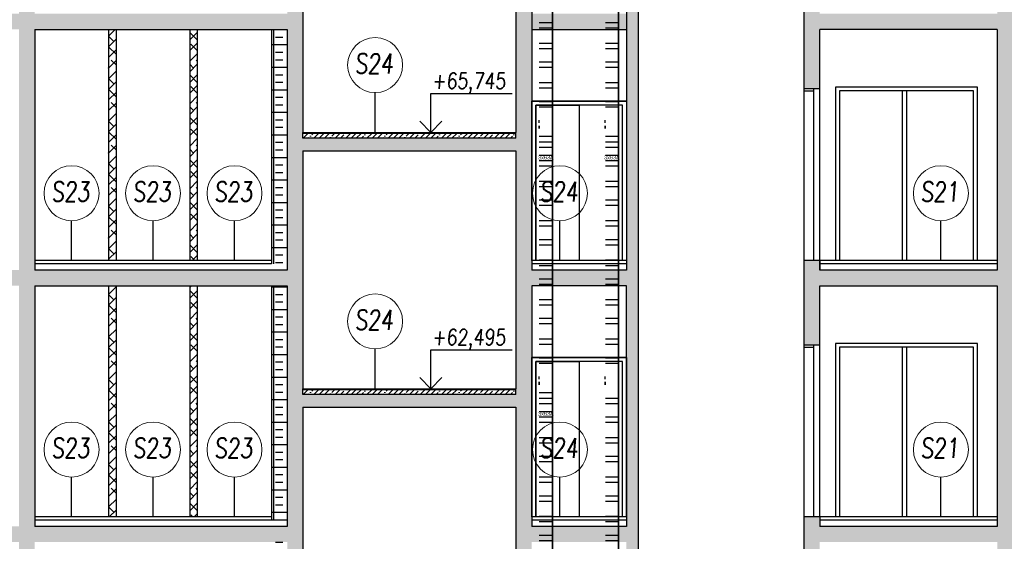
# Model space of a CAD drawing. Header units: millimetres. Extents: x 171 to 266814, y 44 to 350448.
# Tile 102 of 105: x 243684 to 256163, y 335910 to 342524. Entities that reach past the tile are written whole.
import ezdxf

# ---------------------------------------------------------------- set-up
doc = ezdxf.new("R2010")
doc.units = ezdxf.units.MM
doc.header["$LTSCALE"] = 100
for name, color, linetype in [('KOTY', 7, 'Continuous'), ('KOTY 50', 7, 'Continuous'), ('LEGENDA', 7, 'Continuous'), ('NOVÁ TENKÁ', 240, 'Continuous'), ('NOVÁ TLUSTÁ', 240, 'Continuous'), ('Přípojnice', 202, 'Continuous'), ('SRAFA', 9, 'Continuous'), ('ŽB NOVÝ', 240, 'Continuous')]:
    doc.layers.add(name, color=color, linetype=linetype)
doc.layers.add('SRAFA ŽB', color=254, linetype='Continuous', lineweight=35)
doc.layers.add('SRAFY', color=7, linetype='Continuous', lineweight=13)
doc.styles.add('arial', font='arial.ttf', dxfattribs={"width": 0.8, "height": 1})
doc.styles.add('CS-ROMANS', font='romans.shx', dxfattribs={"width": 0.75, "oblique": 5})
doc.styles.get("Standard").update_dxf_attribs({"font": 'arial.ttf'})

msp = doc.modelspace()

# ---------------------------------------------------------------- hatches: boundary and pattern name
at = {"layer": 'SRAFA'}
h = msp.add_hatch(dxfattribs=at)
h.set_pattern_fill('INSUL', color=253, scale=30)
h.set_pattern_definition([(0, (180034.96, 260200), (0, 285.75), []), (0, (180034.96, 260295.26), (0, 285.75), [95.25, -95.25]), (0, (180034.96, 260390.5), (0, 285.75), [95.25, -95.25])])
h.paths.add_polyline_path([(247074.253, 344659.625), (246899.253, 344659.625), (246899.253, 344644.625), (247074.253, 344644.625)])
h.paths.add_polyline_path([(247074.253, 344759.625), (246899.253, 344759.625), (246899.253, 344659.625), (247074.253, 344659.625)])
h.paths.add_polyline_path([(246899.253, 344759.625), (246874.253, 344759.625), (246874.253, 344659.625), (246899.253, 344659.625)])
h.paths.add_polyline_path([(246899.253, 344659.625), (246874.253, 344659.625), (246874.253, 344644.625), (246899.253, 344644.625)])
h.paths.add_polyline_path([(247074.253, 342399.652), (246899.253, 342399.652)])
h.paths.add_polyline_path([(246899.253, 342679.625), (247074.253, 342679.625), (247074.253, 344644.625), (246899.253, 344644.625)])
h.paths.add_polyline_path([(246899.253, 342399.652), (246874.253, 342399.652)])
h.paths.add_polyline_path([(246874.253, 342679.625), (246899.253, 342679.625), (246899.253, 344644.625), (246874.253, 344644.625)])
h.paths.add_polyline_path([(247074.253, 345509.625), (246899.253, 345509.625), (246899.253, 344759.625), (247074.253, 344759.625)])
h.paths.add_polyline_path([(246899.253, 345509.625), (246874.253, 345509.625), (246874.253, 344759.625), (246899.253, 344759.625)])
h = msp.add_hatch(dxfattribs=at)
h.set_pattern_fill('ANSI38', color=253, scale=30)
h.set_pattern_definition([(45, (280034.96, 273952.51), (-67.35192, 67.35192), []), (135, (280034.96, 273952.51), (-202.05576, 67.35192), [238.125, -142.875])])
h.paths.add_polyline_path([(245839.253, 339469.625), (245939.253, 339469.625), (245939.253, 342399.652), (245839.253, 342399.652)])
h.paths.add_polyline_path([(244809.253, 339469.625), (244909.253, 339469.625), (244909.253, 342399.652), (244809.253, 342399.652)])
h = msp.add_hatch(dxfattribs=at)
h.set_pattern_fill('INSUL', color=253, scale=30)
h.set_pattern_definition([(0, (180059.96, 257625), (0, 285.75), []), (0, (180059.96, 257720.26), (0, 285.75), [95.25, -95.25]), (0, (180059.96, 257815.5), (0, 285.75), [95.25, -95.25])])
h.paths.add_polyline_path([(247074.254, 342069.625), (246924.254, 342069.625), (246924.254, 339429.625), (247074.254, 339429.625)])
h.paths.add_polyline_path([(247074.254, 342084.625), (246924.254, 342084.625), (246924.254, 342069.625), (247074.254, 342069.625)])
h.paths.add_polyline_path([(247074.254, 342184.625), (246924.254, 342184.625), (246924.254, 342084.625), (247074.254, 342084.625)])
h.paths.add_polyline_path([(246924.254, 342184.625), (246899.254, 342184.625), (246899.254, 342084.625), (246924.254, 342084.625)])
h.paths.add_polyline_path([(246924.254, 342084.625), (246899.254, 342084.625), (246899.254, 342069.625), (246924.254, 342069.625)])
h.paths.add_polyline_path([(246924.254, 342069.625), (246874.253, 342069.625), (246874.253, 339429.625), (246899.254, 339429.625), (246924.254, 339429.625)])
h.paths.add_polyline_path([(247074.254, 342399.652), (246924.254, 342399.652), (246924.254, 342184.625), (247074.254, 342184.625)])
h.paths.add_polyline_path([(246924.254, 342399.652), (246874.253, 342399.652), (246874.253, 342184.625), (246924.254, 342184.625)])
h = msp.add_hatch(dxfattribs=at)
h.set_pattern_fill('ANSI38', color=253, scale=30)
h.set_pattern_definition([(45, (280034.96, 267445.01), (-67.35192, 67.35192), []), (135, (280034.96, 267445.01), (-202.05576, 67.35192), [238.125, -142.875])])
h.paths.add_polyline_path([(244809.253, 336219.625), (244909.253, 336219.625), (244909.253, 339149.652), (244809.253, 339149.652)])
h.paths.add_polyline_path([(245839.253, 336219.625), (245939.253, 336219.625), (245939.253, 339149.652), (245839.253, 339149.652)])
h = msp.add_hatch(dxfattribs=at)
h.set_pattern_fill('INSUL', color=253, scale=30)
h.set_pattern_definition([(0, (180059.96, 251125), (0, 285.75), []), (0, (180059.96, 251220.26), (0, 285.75), [95.25, -95.25]), (0, (180059.96, 251315.5), (0, 285.75), [95.25, -95.25])])
h.paths.add_polyline_path([(247074.254, 335569.625), (246924.254, 335569.625), (246924.254, 332954.625), (247074.254, 332954.625)])
h.paths.add_polyline_path([(247074.254, 335584.625), (246924.254, 335584.625), (246924.254, 335569.625), (247074.254, 335569.625)])
h.paths.add_polyline_path([(247074.254, 335684.625), (246924.254, 335684.625), (246924.254, 335584.625), (247074.254, 335584.625)])
h.paths.add_polyline_path([(246924.254, 335684.625), (246899.254, 335684.625), (246899.254, 335584.625), (246924.254, 335584.625)])
h.paths.add_polyline_path([(246924.254, 335584.625), (246899.254, 335584.625), (246899.254, 335569.625), (246924.254, 335569.625)])
h.paths.add_polyline_path([(246924.254, 335569.625), (246874.253, 335569.625), (246874.253, 332969.625), (246899.254, 332954.625), (246924.254, 332954.625)])
h.paths.add_polyline_path([(247074.254, 335899.652), (246924.254, 335899.652), (246924.254, 335684.625), (247074.254, 335684.625)])
h.paths.add_polyline_path([(246924.254, 336179.625), (247074.254, 336179.625), (247074.254, 339149.652), (246924.254, 339149.652)])
h.paths.add_polyline_path([(246874.253, 336179.625), (246924.254, 336179.625), (246924.254, 339149.652), (246874.253, 339149.652)])
h.paths.add_polyline_path([(246924.254, 335899.652), (246874.253, 335899.652), (246874.253, 335684.625), (246924.254, 335684.625)])
at = {"layer": 'SRAFA ŽB'}
h = msp.add_hatch(color=253, dxfattribs=at)
h.dxf.hatch_style = 1
h.paths.add_polyline_path([(250174.253, 346369.795), (251374.253, 346369.795), (251374.253, 346589.795), (253623.309, 346589.795), (253624.253, 344899.625), (253824.253, 344899.625), (253824.253, 345509.625), (256074.253, 345509.625), (256074.253, 342044.625), (256074.253, 339469.625), (256074.253, 339349.625), (253824.253, 339349.625), (253824.253, 339469.625), (253624.253, 339469.625), (253624.253, 338399.625), (253824.253, 338399.625), (253824.253, 339149.652), (256074.253, 339149.652), (256074.253, 336219.625), (256074.253, 336099.625), (253824.253, 336099.625), (253824.253, 336219.625), (253624.253, 336219.625), (253624.253, 335149.625), (253824.253, 335149.625), (253824.253, 335899.652), (256074.253, 335899.652), (256074.253, 332969.625), (256074.253, 332894.625), (256274.253, 332894.625), (256274.253, 332969.625), (256274.253, 335899.652), (262822.365, 335899.652), (262822.365, 336099.625), (256274.253, 336099.625), (256274.253, 336219.625), (256274.253, 339149.652), (262822.365, 339149.652), (262822.365, 339349.652), (256274.253, 339349.652), (256274.253, 339469.625), (256274.253, 343069.625), (256274.253, 346369.795), (262824.253, 346369.795), (262822.365, 346589.795), (262622.365, 346589.795), (262624.253, 346589.795), (256273.309, 346589.795), (256273.309, 347109.795), (256073.309, 347109.795), (256072.837, 345709.625), (253823.781, 345709.625), (253824.253, 347399.625), (251524.253, 347399.625), (251524.253, 347219.625), (253623.309, 347219.625), (253623.309, 346589.795), (247273.309, 346589.795), (247273.316, 347009.795), (247074.26, 347009.795), (247074.253, 345709.625), (243874.253, 345709.795), (243874.253, 347109.795), (243674.253, 347109.795), (243674.253, 346589.795), (237124.253, 346589.795), (237124.253, 346369.795), (243674.253, 346369.795), (243674.253, 342599.652), (237124.253, 342599.652), (237124.253, 342399.652), (241776.753, 342399.652), (241851.753, 342399.652), (243674.253, 342399.625), (243674.253, 339469.625), (243674.253, 339349.625), (237124.253, 339349.625), (237124.253, 339309.625), (237124.253, 339149.652), (241776.753, 339149.652), (241851.753, 339149.652), (243674.253, 339149.652), (243674.253, 332969.625), (243674.253, 332894.625), (243874.253, 332894.625), (243874.253, 332969.625), (243874.253, 339149.652), (244809.253, 339149.652), (244909.253, 339149.652), (245839.253, 339149.652), (245939.253, 339149.652), (247074.253, 339149.652), (247074.253, 332954.625), (247074.253, 332894.625), (247274.253, 332894.625), (247274.253, 334359.625), (249974.253, 334359.625), (249974.253, 332969.625), (249974.253, 332894.625), (250174.253, 332894.625), (250174.253, 332969.625), (250174.253, 335899.625), (251374.253, 335899.625), (251374.253, 332969.625), (251374.253, 332894.625), (251524.253, 332894.625), (251524.253, 347399.632), (251374.253, 347399.618), (251374.253, 342044.625), (251374.253, 339469.625), (251374.253, 339349.652), (250174.253, 339349.652), (250174.253, 339469.625), (250174.253, 342359.625)])
h.paths.add_polyline_path([(243874.253, 342399.652), (244809.253, 342399.652), (244909.253, 342399.652), (245839.253, 342399.652), (245939.253, 342399.652), (247074.253, 342399.652), (247074.253, 342599.625), (243874.253, 342599.625), (243874.253, 345509.625), (247074.253, 345509.625), (247074.253, 342029.625), (247074.253, 339454.625), (247074.253, 339349.625), (243874.253, 339349.625), (243874.253, 339469.625)], flags=16)
h.paths.add_polyline_path([(244909.253, 339454.625), (244909.253, 339469.625), (244909.253, 342319.625), (245839.253, 342319.625), (245839.253, 339469.625), (245839.253, 339454.625), (245939.253, 339454.625), (245939.253, 339469.625), (245939.253, 342319.625), (246874.253, 342319.625), (246874.253, 339469.625), (246874.253, 339454.625)], flags=0)
h.paths.add_polyline_path([(246874.253, 344644.625), (243874.253, 344644.625), (243874.253, 344659.625), (246874.253, 344659.625)], flags=0)
h.paths.add_polyline_path([(247274.253, 346369.795), (249974.253, 346369.795), (249974.253, 341094.625), (249974.253, 341019.652), (247274.253, 341019.652), (247274.253, 341094.652)], flags=16)
h.paths.add_polyline_path([(247274.253, 340859.652), (249974.253, 340859.652), (249974.253, 337844.652), (249974.253, 337769.652), (247274.253, 337769.652), (247274.253, 337844.652)], flags=16)
h.paths.add_polyline_path([(247274.253, 344644.625), (247274.253, 344659.625), (249974.253, 344659.625), (249974.253, 344644.625)], flags=0)
h.paths.add_polyline_path([(247274.253, 337609.652), (249974.253, 337609.652), (249974.253, 334594.625), (249974.253, 334519.625), (247274.253, 334519.625), (247274.253, 334594.625)], flags=16)
h.paths.add_polyline_path([(250174.253, 339149.625), (251374.253, 339149.625), (251374.253, 336219.625), (251374.253, 336099.652), (250174.253, 336099.652), (250174.253, 336219.625)], flags=16)
h.paths.add_polyline_path([(250174.253, 338239.625), (251374.253, 338239.625), (251374.253, 336219.625), (250174.253, 336219.625)], flags=0)
h.paths.add_polyline_path([(243674.253, 336099.652), (237124.253, 336099.652), (237124.253, 335899.652), (241776.753, 335899.652), (241851.753, 335899.652), (243674.253, 335899.652)], flags=17)
h.paths.add_polyline_path([(247074.253, 336099.625), (243874.253, 336099.625), (243874.253, 336059.625), (243874.253, 335899.652), (247074.253, 335899.652)], flags=17)
h.paths.add_polyline_path([(256074.253, 342599.625), (253824.253, 342599.625), (253824.253, 342719.625), (253624.253, 342719.625), (253624.253, 341649.625), (253824.253, 341649.625), (253824.253, 342399.625), (256074.253, 342399.625)], flags=17)
h.paths.add_polyline_path([(262822.365, 342599.625), (256274.253, 342599.625), (256274.253, 342559.625), (256274.253, 342399.666), (262822.365, 342399.639)], flags=17)
h = msp.add_hatch(color=253, dxfattribs=at)
h.dxf.hatch_style = 1
h.paths.add_polyline_path([(251374.253, 342599.652), (250174.253, 342599.652), (250174.253, 342399.625), (251374.253, 342399.625)])
at = {"layer": 'SRAFY'}
h = msp.add_hatch(dxfattribs=at)
h.set_pattern_fill('ANSI35', color=253, scale=15)
h.set_pattern_definition([(45, (180034.96, 261250.03), (-67.35192, 67.35192), []), (45, (180102.31, 261250.03), (-67.35192, 67.35192), [119.0625, -23.8125, 0, -23.8125])])
h.paths.add_polyline_path([(249974.253, 341079.652), (247274.253, 341079.652), (247274.253, 341019.652), (249974.253, 341019.652)])
h = msp.add_hatch(dxfattribs=at)
h.set_pattern_fill('ANSI35', color=253, scale=15)
h.set_pattern_definition([(45, (180034.96, 258000.03), (-67.35192, 67.35192), []), (45, (180102.31, 258000.03), (-67.35192, 67.35192), [119.0625, -23.8125, 0, -23.8125])])
h.paths.add_polyline_path([(249974.253, 337829.652), (247274.253, 337829.652), (247274.253, 337769.652), (249974.253, 337769.652)])

# ---------------------------------------------------------------- linework, layer by layer
at = {"layer": 'KOTY', "color": 253}
for p, q in [((248895.058, 341094.652), (248895.058, 341587.889)), ((248895.058, 341587.889), (249925.815, 341587.889)), ((248895.058, 341094.652), (248753.636, 341236.074)), ((248895.058, 341094.652), (249036.479, 341236.074)), ((248895.058, 337844.652), (248895.058, 338337.889)), ((248895.058, 338337.889), (249925.815, 338337.889)), ((248895.058, 337844.652), (248753.636, 337986.074)), ((248895.058, 337844.652), (249036.479, 337986.074))]:
    msp.add_line(p, q, dxfattribs=at)
at = {"layer": 'KOTY 50', "color": 253}
for p, q in [((248189.234, 341094.652), (248189.234, 341599.662)), ((244341.753, 339469.625), (244341.753, 339974.635)), ((245374.253, 339469.625), (245374.253, 339974.635)), ((246406.753, 339469.625), (246406.753, 339974.635)), ((250531.546, 339469.625), (250531.546, 339974.635)), ((255358.963, 339469.625), (255358.963, 339974.635)), ((248189.234, 337844.652), (248189.234, 338349.662)), ((244341.753, 336219.625), (244341.753, 336724.635)), ((245374.253, 336219.625), (245374.253, 336724.635)), ((246406.753, 336219.625), (246406.753, 336724.635)), ((250531.546, 336219.625), (250531.546, 336724.635)), ((255358.963, 336219.625), (255358.963, 336724.635))]:
    msp.add_line(p, q, dxfattribs=at)
at = {"layer": 'KOTY 50', "color": 253, "lineweight": 13, "ltscale": 5}
for centre in [(248189.234, 341948.172), (244341.753, 340323.145), (245374.253, 340323.145), (246406.753, 340323.145), (250531.546, 340323.145), (255358.963, 340323.145), (248189.234, 338698.172), (244341.753, 337073.145), (245374.253, 337073.145), (246406.753, 337073.145), (250531.546, 337073.145), (255358.963, 337073.145)]:
    msp.add_circle(centre, 348.51, dxfattribs=at)
at = {"layer": 'NOVÁ TENKÁ', "color": 253}
for p, q in [((244809.253, 342399.652), (244909.253, 342399.652)), ((245839.253, 342399.652), (245939.253, 342399.652)), ((253624.253, 341669.625), (253624.253, 341619.625)), ((253624.253, 341669.625), (253624.253, 339469.625)), ((253624.253, 341619.625), (253749.253, 341619.625)), ((253749.253, 341619.625), (253749.253, 341649.625)), ((253749.253, 339469.625), (253749.253, 341649.625)), ((253824.253, 339469.625), (253824.253, 341669.625)), ((255824.253, 341669.625), (254024.253, 341669.625)), ((254024.253, 341669.625), (254024.253, 339469.625)), ((255774.253, 341619.625), (254074.253, 341619.625)), ((254074.253, 341619.625), (254074.253, 339469.625)), ((254874.253, 339469.625), (254874.253, 341619.625)), ((254924.253, 341619.625), (254924.253, 339469.625)), ((255774.253, 339469.625), (255774.253, 341619.625)), ((255824.253, 339469.625), (255824.253, 341669.625)), ((251374.253, 341489.625), (250174.253, 341489.625)), ((250224.253, 341439.625), (250774.253, 341439.625)), ((250224.253, 339469.625), (250224.253, 341439.625)), ((251324.253, 341439.625), (250224.253, 341439.625)), ((250224.253, 341439.625), (250224.253, 339469.625)), ((250774.253, 341439.625), (250774.253, 339469.625)), ((250774.253, 341439.625), (250774.253, 339469.625)), ((251324.253, 341439.625), (250774.253, 341439.625)), ((250774.253, 341439.625), (250774.253, 339469.625)), ((251324.253, 339469.625), (251324.253, 341439.625)), ((251324.253, 339469.625), (251324.253, 341439.625)), ((247274.253, 341019.652), (247274.253, 341094.652)), ((249974.253, 341079.652), (247274.253, 341079.652)), ((249974.253, 341019.652), (249974.253, 341094.652)), ((249974.253, 341019.652), (247274.253, 341019.652)), ((243874.253, 339469.625), (243874.253, 339349.625)), ((246874.253, 339469.625), (246874.253, 339429.625)), ((247074.253, 339454.625), (247074.253, 339349.625)), ((250174.253, 339469.625), (250174.253, 339349.652)), ((251374.253, 339469.625), (251374.253, 339349.625)), ((253624.253, 339469.625), (253624.253, 338419.625)), ((253824.253, 339469.625), (253824.253, 339349.652)), ((253824.253, 339349.652), (253824.253, 339469.625)), ((256074.253, 339469.625), (256074.253, 339349.625)), ((256074.253, 339349.625), (253824.253, 339349.625)), ((244809.253, 339149.652), (244909.253, 339149.652)), ((245839.253, 339149.652), (245939.253, 339149.652)), ((253824.253, 338419.625), (253824.253, 339149.652)), ((253624.253, 338419.625), (253624.253, 338369.625)), ((253624.253, 338419.625), (253624.253, 336219.625)), ((253624.253, 338369.625), (253749.253, 338369.625)), ((253749.253, 338369.625), (253749.253, 338399.625)), ((253749.253, 336219.625), (253749.253, 338399.625)), ((253824.253, 336219.625), (253824.253, 338419.625)), ((255824.253, 338419.625), (254024.253, 338419.625)), ((254024.253, 338419.625), (254024.253, 336219.625)), ((255774.253, 338369.625), (254074.253, 338369.625)), ((254074.253, 338369.625), (254074.253, 336219.625)), ((254874.253, 336219.625), (254874.253, 338369.625)), ((254924.253, 338369.625), (254924.253, 336219.625)), ((255774.253, 336219.625), (255774.253, 338369.625)), ((255824.253, 336219.625), (255824.253, 338419.625)), ((251374.253, 338239.625), (250174.253, 338239.625)), ((250224.253, 338189.625), (250774.253, 338189.625)), ((250224.253, 336219.625), (250224.253, 338189.625)), ((251324.253, 338189.625), (250224.253, 338189.625)), ((250224.253, 338189.625), (250224.253, 336219.625)), ((250774.253, 338189.625), (250774.253, 336219.625)), ((250774.253, 338189.625), (250774.253, 336219.625)), ((251324.253, 338189.625), (250774.253, 338189.625)), ((250774.253, 338189.625), (250774.253, 336219.625)), ((251324.253, 336219.625), (251324.253, 338189.625)), ((251324.253, 336219.625), (251324.253, 338189.625)), ((247274.253, 337769.652), (247274.253, 337844.652)), ((249974.253, 337829.652), (247274.253, 337829.652)), ((249974.253, 337769.652), (249974.253, 337844.652)), ((249974.253, 337769.652), (247274.253, 337769.652)), ((250174.253, 336219.625), (250174.253, 336099.625)), ((251374.253, 336219.625), (251374.253, 336099.625)), ((253824.253, 336219.625), (253824.253, 336099.625)), ((256074.253, 336219.625), (256074.253, 336099.625)), ((247074.253, 336099.625), (243874.253, 336099.625)), ((256074.253, 336099.625), (253824.253, 336099.625))]:
    msp.add_line(p, q, dxfattribs=at)
for points in [[(250174.253, 341489.625), (251374.253, 341489.625), (251374.253, 339469.625), (250174.253, 339469.625)], [(250174.253, 338239.625), (251374.253, 338239.625), (251374.253, 336219.625), (250174.253, 336219.625)]]:
    msp.add_lwpolyline(points, close=True, dxfattribs=at)
for points in [[(247074.253, 339349.625), (243874.253, 339349.625)], [(251374.253, 339349.652), (250174.253, 339349.652)], [(247074.253, 336099.625), (243874.253, 336099.625)], [(251374.253, 336099.652), (250174.253, 336099.652)]]:
    msp.add_lwpolyline(points, dxfattribs=at)
at = {"layer": 'NOVÁ TLUSTÁ', "color": 253}
for p, q in [((244809.253, 342399.652), (244809.253, 339469.625)), ((244909.253, 339469.625), (244909.253, 342399.652)), ((245839.253, 342399.652), (245839.253, 339469.625)), ((245939.253, 339469.625), (245939.253, 342399.652)), ((246874.253, 342399.652), (246874.253, 339469.625)), ((246899.253, 342399.652), (246899.253, 339429.625)), ((246899.253, 342399.652), (246899.253, 342029.625)), ((247274.253, 341094.652), (249974.253, 341094.652)), ((247274.253, 340859.652), (249974.253, 340859.652)), ((246874.253, 339469.625), (243874.253, 339469.625)), ((251374.253, 339469.625), (250174.253, 339469.625)), ((256074.253, 339469.625), (253624.253, 339469.625)), ((246874.253, 339429.625), (243874.253, 339429.625)), ((251374.253, 339429.625), (250174.253, 339429.625)), ((256074.253, 339429.625), (253824.253, 339429.625)), ((244809.253, 339149.652), (244809.253, 336219.625)), ((244909.253, 336219.625), (244909.253, 339149.652)), ((245839.253, 339149.652), (245839.253, 336219.625)), ((245939.253, 336219.625), (245939.253, 339149.652)), ((246874.253, 339149.652), (246874.253, 336179.625)), ((246899.253, 339149.652), (246899.253, 336179.625)), ((247274.253, 337844.652), (249974.253, 337844.652)), ((247274.253, 337609.652), (249974.253, 337609.652)), ((246874.253, 336219.625), (243874.253, 336219.625)), ((251374.253, 336219.625), (250174.253, 336219.625)), ((256074.253, 336219.625), (253624.253, 336219.625)), ((247074.253, 336179.625), (243874.253, 336179.625)), ((251374.253, 336179.625), (250174.253, 336179.625)), ((256074.253, 336179.625), (253824.253, 336179.625))]:
    msp.add_line(p, q, dxfattribs=at)
at = {"layer": 'Přípojnice'}
for p, q in [((250270.105, 342487.951, 32.182), (250437.105, 342487.951, 32.182)), ((251107.105, 342487.951, 32.182), (251274.105, 342487.951, 32.182)), ((250270.105, 342419.951, 32.182), (250437.105, 342419.951, 32.182)), ((251107.105, 342419.951, 32.182), (251274.105, 342419.951, 32.182)), ((250270.105, 342226.951, 100.182), (250437.105, 342226.951, 100.182)), ((251107.105, 342226.951, 100.182), (251274.105, 342226.951, 100.182)), ((250270.105, 342158.951, 100.182), (250437.105, 342158.951, 100.182)), ((251107.105, 342158.951, 100.182), (251274.105, 342158.951, 100.182)), ((250270.105, 341987.951, 32.182), (250437.105, 341987.951, 32.182)), ((251107.105, 341987.951, 32.182), (251274.105, 341987.951, 32.182)), ((250270.105, 341919.951, 32.182), (250437.105, 341919.951, 32.182)), ((251107.105, 341919.951, 32.182), (251274.105, 341919.951, 32.182)), ((250270.105, 341726.951, 100.182), (250437.105, 341726.951, 100.182)), ((251107.105, 341726.951, 100.182), (251274.105, 341726.951, 100.182)), ((250270.105, 341658.951, 100.182), (250437.105, 341658.951, 100.182)), ((251107.105, 341658.951, 100.182), (251274.105, 341658.951, 100.182)), ((250270.105, 341487.951, 32.182), (250437.105, 341487.951, 32.182)), ((251107.105, 341487.951, 32.182), (251274.105, 341487.951, 32.182)), ((250270.105, 341419.951, 32.182), (250437.105, 341419.951, 32.182)), ((251107.105, 341419.951, 32.182), (251274.105, 341419.951, 32.182)), ((250269.105, 341213.951, 66.182), (250269.105, 341247.951, 66.182)), ((250269.105, 341179.951, 49.182), (250269.105, 341145.951, 49.182)), ((250438.105, 341213.951, 66.182), (250438.105, 341247.951, 66.182)), ((250438.105, 341179.951, 49.182), (250438.105, 341145.951, 49.182)), ((251106.105, 341213.951, 66.182), (251106.105, 341247.951, 66.182)), ((251106.105, 341179.951, 49.182), (251106.105, 341145.951, 49.182)), ((251275.105, 341213.951, 66.182), (251275.105, 341247.951, 66.182)), ((251275.105, 341179.951, 49.182), (251275.105, 341145.951, 49.182)), ((250270.105, 340976.951, 100.182), (250437.105, 340976.951, 100.182)), ((251107.105, 340976.951, 100.182), (251274.105, 340976.951, 100.182)), ((250270.105, 340908.951, 100.182), (250437.105, 340908.951, 100.182)), ((251107.105, 340908.951, 100.182), (251274.105, 340908.951, 100.182)), ((250270.105, 340737.951, 32.182), (250437.105, 340737.951, 32.182)), ((251107.105, 340737.951, 32.182), (251274.105, 340737.951, 32.182)), ((250270.105, 340669.951, 32.182), (250437.105, 340669.951, 32.182)), ((251107.105, 340669.951, 32.182), (251274.105, 340669.951, 32.182)), ((250270.105, 340476.951, 100.182), (250437.105, 340476.951, 100.182)), ((251107.105, 340476.951, 100.182), (251274.105, 340476.951, 100.182)), ((250270.105, 340408.951, 100.182), (250437.105, 340408.951, 100.182)), ((251107.105, 340408.951, 100.182), (251274.105, 340408.951, 100.182)), ((250270.105, 340237.951, 32.182), (250437.105, 340237.951, 32.182)), ((251107.105, 340237.951, 32.182), (251274.105, 340237.951, 32.182)), ((250270.105, 340169.951, 32.182), (250437.105, 340169.951, 32.182)), ((251107.105, 340169.951, 32.182), (251274.105, 340169.951, 32.182)), ((250270.105, 339976.951, 100.182), (250437.105, 339976.951, 100.182)), ((251107.105, 339976.951, 100.182), (251274.105, 339976.951, 100.182)), ((250270.105, 339908.951, 100.182), (250437.105, 339908.951, 100.182)), ((251107.105, 339908.951, 100.182), (251274.105, 339908.951, 100.182)), ((250270.105, 339737.951, 32.182), (250437.105, 339737.951, 32.182)), ((251107.105, 339737.951, 32.182), (251274.105, 339737.951, 32.182)), ((250270.105, 339669.951, 32.182), (250437.105, 339669.951, 32.182)), ((251107.105, 339669.951, 32.182), (251274.105, 339669.951, 32.182)), ((250270.105, 339476.951, 100.182), (250437.105, 339476.951, 100.182)), ((251107.105, 339476.951, 100.182), (251274.105, 339476.951, 100.182)), ((250270.105, 339408.951, 100.182), (250437.105, 339408.951, 100.182)), ((251107.105, 339408.951, 100.182), (251274.105, 339408.951, 100.182)), ((250270.105, 339237.951, 32.182), (250437.105, 339237.951, 32.182)), ((251107.105, 339237.951, 32.182), (251274.105, 339237.951, 32.182)), ((250270.105, 339169.951, 32.182), (250437.105, 339169.951, 32.182)), ((251107.105, 339169.951, 32.182), (251274.105, 339169.951, 32.182)), ((250270.105, 338976.951, 100.182), (250437.105, 338976.951, 100.182)), ((251107.105, 338976.951, 100.182), (251274.105, 338976.951, 100.182)), ((250270.105, 338908.951, 100.182), (250437.105, 338908.951, 100.182)), ((251107.105, 338908.951, 100.182), (251274.105, 338908.951, 100.182)), ((250270.105, 338737.951, 32.182), (250437.105, 338737.951, 32.182)), ((251107.105, 338737.951, 32.182), (251274.105, 338737.951, 32.182)), ((250270.105, 338669.951, 32.182), (250437.105, 338669.951, 32.182)), ((251107.105, 338669.951, 32.182), (251274.105, 338669.951, 32.182)), ((250270.105, 338476.951, 100.182), (250437.105, 338476.951, 100.182)), ((251107.105, 338476.951, 100.182), (251274.105, 338476.951, 100.182)), ((250270.105, 338408.951, 100.182), (250437.105, 338408.951, 100.182)), ((251107.105, 338408.951, 100.182), (251274.105, 338408.951, 100.182)), ((250270.105, 338237.951, 32.182), (250437.105, 338237.951, 32.182)), ((251107.105, 338237.951, 32.182), (251274.105, 338237.951, 32.182)), ((250270.105, 338169.951, 32.182), (250437.105, 338169.951, 32.182)), ((251107.105, 338169.951, 32.182), (251274.105, 338169.951, 32.182)), ((250269.105, 337963.951, 66.182), (250269.105, 337997.951, 66.182)), ((250438.105, 337963.951, 66.182), (250438.105, 337997.951, 66.182)), ((251106.105, 337963.951, 66.182), (251106.105, 337997.951, 66.182)), ((251275.105, 337963.951, 66.182), (251275.105, 337997.951, 66.182)), ((250269.105, 337929.951, 49.182), (250269.105, 337895.951, 49.182)), ((250438.105, 337929.951, 49.182), (250438.105, 337895.951, 49.182)), ((251106.105, 337929.951, 49.182), (251106.105, 337895.951, 49.182)), ((251275.105, 337929.951, 49.182), (251275.105, 337895.951, 49.182)), ((250270.105, 337726.951, 100.182), (250437.105, 337726.951, 100.182)), ((251107.105, 337726.951, 100.182), (251274.105, 337726.951, 100.182)), ((250270.105, 337658.951, 100.182), (250437.105, 337658.951, 100.182)), ((251107.105, 337658.951, 100.182), (251274.105, 337658.951, 100.182)), ((250270.105, 337487.951, 32.182), (250437.105, 337487.951, 32.182)), ((251107.105, 337487.951, 32.182), (251274.105, 337487.951, 32.182)), ((250270.105, 337419.951, 32.182), (250437.105, 337419.951, 32.182)), ((251107.105, 337419.951, 32.182), (251274.105, 337419.951, 32.182)), ((250270.105, 337226.951, 100.182), (250437.105, 337226.951, 100.182)), ((251107.105, 337226.951, 100.182), (251274.105, 337226.951, 100.182)), ((250270.105, 337158.951, 100.182), (250437.105, 337158.951, 100.182)), ((251107.105, 337158.951, 100.182), (251274.105, 337158.951, 100.182)), ((250270.105, 336987.951, 32.182), (250437.105, 336987.951, 32.182)), ((251107.105, 336987.951, 32.182), (251274.105, 336987.951, 32.182)), ((250270.105, 336919.951, 32.182), (250437.105, 336919.951, 32.182)), ((251107.105, 336919.951, 32.182), (251274.105, 336919.951, 32.182)), ((250270.105, 336726.951, 100.182), (250437.105, 336726.951, 100.182)), ((251107.105, 336726.951, 100.182), (251274.105, 336726.951, 100.182)), ((250270.105, 336658.951, 100.182), (250437.105, 336658.951, 100.182)), ((251107.105, 336658.951, 100.182), (251274.105, 336658.951, 100.182)), ((250270.105, 336487.951, 32.182), (250437.105, 336487.951, 32.182)), ((251107.105, 336487.951, 32.182), (251274.105, 336487.951, 32.182)), ((250270.105, 336419.951, 32.182), (250437.105, 336419.951, 32.182)), ((251107.105, 336419.951, 32.182), (251274.105, 336419.951, 32.182)), ((250270.105, 336226.951, 100.182), (250437.105, 336226.951, 100.182)), ((251107.105, 336226.951, 100.182), (251274.105, 336226.951, 100.182)), ((250270.105, 336158.951, 100.182), (250437.105, 336158.951, 100.182)), ((251107.105, 336158.951, 100.182), (251274.105, 336158.951, 100.182)), ((250270.105, 335987.951, 32.182), (250437.105, 335987.951, 32.182)), ((251107.105, 335987.951, 32.182), (251274.105, 335987.951, 32.182)), ((250270.105, 335919.951, 32.182), (250437.105, 335919.951, 32.182)), ((251107.105, 335919.951, 32.182), (251274.105, 335919.951, 32.182))]:
    msp.add_line(p, q, dxfattribs=at)
at = {"layer": 'Přípojnice', "color": 3}
for p, q in [((250270.105, 341044.951, 200.364), (250437.105, 341044.951, 200.364)), ((250270.105, 340976.951, 200.364), (250437.105, 340976.951, 200.364)), ((251107.105, 341044.951, 200.364), (251274.105, 341044.951, 200.364)), ((251107.105, 340976.951, 200.364), (251274.105, 340976.951, 200.364)), ((250270.105, 340805.951, 132.364), (250437.105, 340805.951, 132.364)), ((251107.105, 340805.951, 132.364), (251274.105, 340805.951, 132.364)), ((250270.105, 340737.951, 132.364), (250437.105, 340737.951, 132.364)), ((251107.105, 340737.951, 132.364), (251274.105, 340737.951, 132.364)), ((250270.105, 337794.951, 200.364), (250437.105, 337794.951, 200.364)), ((250270.105, 337726.951, 200.364), (250437.105, 337726.951, 200.364)), ((250270.105, 337555.951, 132.364), (250437.105, 337555.951, 132.364)), ((250270.105, 337487.951, 132.364), (250437.105, 337487.951, 132.364))]:
    msp.add_line(p, q, dxfattribs=at)
at = {"layer": 'Přípojnice'}
for points in [[(250438.105, 341196.951, 32.182), (250438.105, 344446.951, 32.182), (250438.105, 344446.951, 100.182), (250438.105, 341196.951, 100.182)], [(251275.105, 341196.951, 32.182), (251275.105, 344446.951, 32.182), (251275.105, 344446.951, 100.182), (251275.105, 341196.951, 100.182)], [(250438.105, 337946.951, 32.182), (250438.105, 341196.951, 32.182), (250438.105, 341196.951, 100.182), (250438.105, 337946.951, 100.182)], [(251275.105, 337946.951, 32.182), (251275.105, 341196.951, 32.182), (251275.105, 341196.951, 100.182), (251275.105, 337946.951, 100.182)], [(250438.105, 334696.951, 32.182), (250438.105, 337946.951, 32.182), (250438.105, 337946.951, 100.182), (250438.105, 334696.951, 100.182)], [(251275.105, 334696.951, 32.182), (251275.105, 337946.951, 32.182), (251275.105, 337946.951, 100.182), (251275.105, 334696.951, 100.182)]]:
    msp.add_polyline3d(points, dxfattribs=at)
at = {"layer": 'Přípojnice', "extrusion": (1, 2.38806e-15, -6.12323e-17)}
for centre in [(341162.951, 66.182, 250269.105), (341162.951, 66.182, 250438.105), (341162.951, 66.182, 251106.105), (341162.951, 66.182, 251275.105)]:
    msp.add_circle(centre, 17, dxfattribs=at)
at = {"layer": 'Přípojnice', "extrusion": (1, 2.2656e-15, -6.12323e-17)}
for centre in [(337912.951, 66.182, 250269.105), (337912.951, 66.182, 250438.105), (337912.951, 66.182, 251106.105), (337912.951, 66.182, 251275.105)]:
    msp.add_circle(centre, 17, dxfattribs=at)
at = {"layer": 'ŽB NOVÝ', "color": 253}
for p, q in [((247274.253, 346369.795), (247274.253, 341094.625)), ((249974.253, 346369.795), (249974.253, 341094.625)), ((250174.253, 346369.795), (250174.253, 342044.625)), ((251374.253, 346369.795), (251374.253, 342044.625)), ((251524.253, 346369.795), (251524.253, 332894.625)), ((253624.253, 342719.625), (253624.253, 341669.625)), ((243874.253, 342399.652), (243874.253, 342044.625)), ((243874.253, 342399.652), (243874.253, 339469.625)), ((247074.253, 342399.652), (247074.253, 342029.625)), ((247074.253, 342399.652), (247074.253, 339454.625)), ((250174.253, 342359.625), (250174.253, 339469.625)), ((251374.253, 342359.625), (251374.253, 339469.625)), ((253824.253, 341669.625), (253824.253, 342399.625)), ((256074.253, 342399.625), (253824.253, 342399.625)), ((256074.253, 342399.625), (256074.253, 339469.625)), ((253624.253, 341649.625), (253824.253, 341649.625)), ((247274.253, 340859.652), (247274.253, 337844.652)), ((249974.253, 340859.652), (249974.253, 337844.652)), ((243874.253, 339149.652), (243874.253, 336099.625)), ((247074.253, 339149.652), (247074.253, 336099.625)), ((251374.253, 339149.625), (250174.253, 339149.625)), ((250174.253, 339149.625), (250174.253, 336219.625)), ((251374.253, 336219.625), (251374.253, 339149.625)), ((253824.253, 339149.652), (256074.253, 339149.652)), ((256074.253, 339149.652), (256074.253, 336219.625)), ((253624.253, 338399.625), (253824.253, 338399.625)), ((247274.253, 337609.652), (247274.253, 334594.625)), ((249974.253, 337609.652), (249974.253, 334594.625)), ((253624.253, 336219.625), (253624.253, 335169.625))]:
    msp.add_line(p, q, dxfattribs=at)
for points in [[(243874.253, 342399.652), (244809.253, 342399.652)], [(244909.253, 342399.652), (245839.253, 342399.652)], [(245939.253, 342399.652), (247074.253, 342399.652)], [(250174.253, 342399.625), (251374.253, 342399.625)], [(243874.253, 339149.652), (244809.253, 339149.652)], [(244909.253, 339149.652), (245839.253, 339149.652)], [(245939.253, 339149.652), (247074.253, 339149.652)]]:
    msp.add_lwpolyline(points, dxfattribs=at)

# ---------------------------------------------------------------- texts
at = {"layer": 'KOTY', "color": 253, "char_height": 200, "attachment_point": 1}
for s, insert in [('{\\Fromans|c238;\\Q5;\\W0.8;+65,745}', (248911.132, 341848.145)), ('{\\Fromans|c238;\\Q5;\\W0.8;+62,495}', (248911.132, 338598.145))]:
    msp.add_mtext_dynamic_manual_height_columns(s, width=1936.17472, gutter_width=12.5, heights=[0], dxfattribs=dict(at, insert=insert))
at = {"layer": 'LEGENDA', "color": 253, "char_height": 250, "attachment_point": 5, "style": 'CS-ROMANS'}
for s, insert in [('\\A1;S24', (248175.549, 341967.315)), ('\\A1;S23', (244328.068, 340342.287)), ('\\A1;S23', (245360.568, 340342.287)), ('\\A1;S23', (246393.068, 340342.287)), ('\\A1;S24', (250517.861, 340342.287)), ('\\A1;S21', (255345.278, 340342.287)), ('\\A1;S24', (248175.549, 338717.315)), ('\\A1;S23', (244328.068, 337092.287)), ('\\A1;S23', (245360.568, 337092.287)), ('\\A1;S23', (246393.068, 337092.287)), ('\\A1;S24', (250517.861, 337092.287)), ('\\A1;S21', (255345.278, 337092.287))]:
    msp.add_mtext(s, dxfattribs=dict(at, insert=insert))
at = {"layer": 'Přípojnice', "color": 3, "style": 'arial'}
for p in [(250253.73, 340752.066, 200.364), (251090.73, 340752.066, 200.364), (250253.73, 337502.066, 200.364)]:
    msp.add_text('3x63A', height=50, dxfattribs=at).set_placement(p)

doc.saveas('drawing.dxf')
